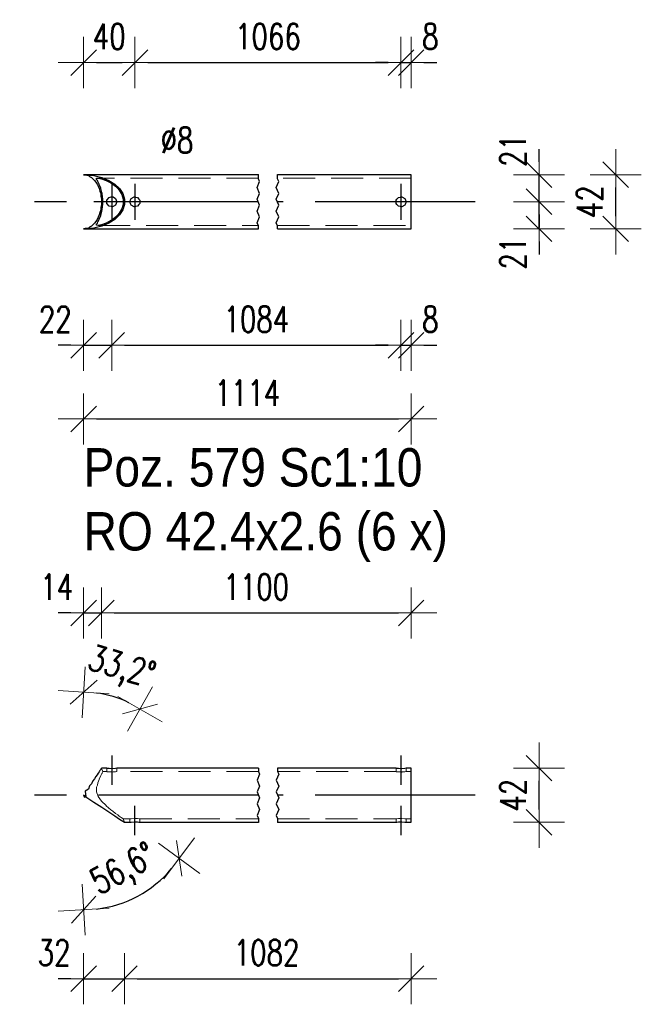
# Model space of a CAD drawing. Header units: millimetres. Extents: x -848 to 5, y 10127 to 10797.
# Tile 20 of 39: x -641 to -592, y 10536 to 10613. Entities that reach past the tile are written whole.
import ezdxf

# ---------------------------------------------------------------- set-up
doc = ezdxf.new("R2010")
doc.units = ezdxf.units.MM
doc.header["$LTSCALE"] = 10
doc.linetypes.add('HIDDEN', pattern=[0.375, 0.25, -0.125])
doc.linetypes.add('MITTE', pattern=[2, 1.25, -0.25, 0.25, -0.25])
doc.layers.get('Defpoints').update_dxf_attribs({"color": 1})
for name, color, linetype, lineweight in [('PS_DIM', 4, 'Continuous', 13), ('PS_Hidden', 2, 'HIDDEN', 9), ('PS_Shape', 161, 'Continuous', 30), ('PS_SOLID', 7, 'Continuous', 30), ('PS_TEXT', 3, 'Continuous', 18)]:
    doc.layers.add(name, color=color, linetype=linetype, lineweight=lineweight)
doc.layers.add('PS_Mid', color=5, linetype='MITTE')
doc.styles.add('gil', font='txt', dxfattribs={"width": 0.9})
doc.styles.add('simplex', font='simplex.shx', dxfattribs={"width": 0.75})
doc.dimstyles.new('1_10_PRZ', dxfattribs={"dimtxt": 2, "dimasz": 1, "dimexe": 2, "dimexo": 5, "dimgap": 1, "dimtad": 1, "dimdec": 0, "dimlfac": 10, "dimtxsty": 'simplex', "dimblk": 'dimznak', "dimcen": 2, "dimse1": 1, "dimse2": 1, "dimclrt": 3, "dimadec": 1, "dimazin": 0, "dimtfac": 1, "dimtdec": 0, "dimtix": 1, "dimtmove": 2, "dimatfit": 3, "dimldrblk": 'dim-grot', "dimfxl": 1, "dimarcsym": 0})
doc.dimstyles.new('1_10_PRZ_DS1-LS10', dxfattribs={"dimtxt": 2, "dimasz": 1, "dimexe": 2, "dimexo": 5, "dimgap": 1, "dimtad": 1, "dimdec": 0, "dimlfac": 10, "dimtxsty": 'simplex', "dimblk": 'dimznak', "dimcen": 2, "dimse1": 1, "dimse2": 1, "dimclrt": 3, "dimadec": 1, "dimazin": 0, "dimtfac": 1, "dimtdec": 0, "dimtix": 1, "dimtmove": 2, "dimatfit": 3, "dimldrblk": 'dim-grot', "dimfxl": 1, "dimarcsym": 0})

# ---------------------------------------------------------------- blocks, each defined once
blk = doc.blocks.new('dimznak')
at = {"color": 0}
for points in [[(0, 2), (0, -2)], [(-2, 0), (2, 0)]]:
    blk.add_lwpolyline(points, dxfattribs=at)
at = {"color": 2}
blk.add_lwpolyline([(1, 1), (-1, -1)], dxfattribs=at)
blk = doc.blocks.new('*D164')
at = {"layer": 'Defpoints', "color": 0, "transparency": 16777216}
for p in [(-633.478, 10598.759), (-635.675, 10596.647), (-633.478, 10587.535)]:
    blk.add_point(p, dxfattribs=at)
at = {"layer": 'PS_DIM', "color": 0, "lineweight": -2, "transparency": 16777216}
for p, q in [((-636.675, 10587.535), (-637.675, 10587.535)), ((-635.675, 10587.535), (-633.478, 10587.535)), ((-632.478, 10587.535), (-631.478, 10587.535))]:
    blk.add_line(p, q, dxfattribs=at)
blk.add_blockref('dimznak', (-635.675, 10587.535), dxfattribs=at)
at = {"layer": 'PS_DIM', "color": 0, "lineweight": -2, "transparency": 16777216, "rotation": 180}
blk.add_blockref('dimznak', (-633.478, 10587.535), dxfattribs=at)
at = {"layer": 'PS_DIM', "color": 3, "transparency": 16777216, "insert": (-637.89, 10589.575), "char_height": 2, "attachment_point": 5, "style": 'simplex'}
blk.add_mtext('22', dxfattribs=at)
blk = doc.blocks.new('dim-grot')
blk.add_hatch(color=256).paths.add_polyline_path([(0, 0), (-2, 0.5), (-2, -0.5)])
blk.add_lwpolyline([(0, 0), (-2, 0.5), (-2, -0.5), (0, 0)])
blk = doc.blocks.new('*D166')
at = {"layer": 'Defpoints', "color": 0, "transparency": 16777216}
for p in [(-610.86, 10598.759), (-610.06, 10596.641), (-610.06, 10587.535)]:
    blk.add_point(p, dxfattribs=at)
at = {"layer": 'PS_DIM', "color": 0, "lineweight": -2, "transparency": 16777216}
for p, q in [((-611.86, 10587.535), (-612.86, 10587.535)), ((-610.86, 10587.535), (-610.06, 10587.535)), ((-609.06, 10587.535), (-608.06, 10587.535))]:
    blk.add_line(p, q, dxfattribs=at)
blk.add_blockref('dimznak', (-610.86, 10587.535), dxfattribs=at)
at = {"layer": 'PS_DIM', "color": 0, "lineweight": -2, "transparency": 16777216, "rotation": 180}
blk.add_blockref('dimznak', (-610.06, 10587.535), dxfattribs=at)
at = {"layer": 'PS_DIM', "color": 3, "transparency": 16777216, "insert": (-608.56, 10589.575), "char_height": 2, "attachment_point": 5, "style": 'simplex'}
blk.add_mtext('8', dxfattribs=at)
blk = doc.blocks.new('*D170')
at = {"layer": 'Defpoints', "color": 0, "transparency": 16777216}
for p in [(-610.06, 10609.643), (-610.06, 10600.876), (-610.86, 10598.759)]:
    blk.add_point(p, dxfattribs=at)
at = {"layer": 'PS_DIM', "color": 0, "lineweight": -2, "transparency": 16777216}
for p, q in [((-611.86, 10609.643), (-612.86, 10609.643)), ((-610.86, 10609.643), (-610.06, 10609.643)), ((-609.06, 10609.643), (-608.06, 10609.643))]:
    blk.add_line(p, q, dxfattribs=at)
blk.add_blockref('dimznak', (-610.86, 10609.643), dxfattribs=at)
at = {"layer": 'PS_DIM', "color": 0, "lineweight": -2, "transparency": 16777216, "rotation": 180}
blk.add_blockref('dimznak', (-610.06, 10609.643), dxfattribs=at)
at = {"layer": 'PS_DIM', "color": 3, "transparency": 16777216, "insert": (-608.56, 10611.683), "char_height": 2, "attachment_point": 5, "style": 'simplex'}
blk.add_mtext('8', dxfattribs=at)
blk = doc.blocks.new('*D171')
at = {"layer": 'Defpoints', "color": 0, "transparency": 16777216}
for p in [(-610.86, 10598.759), (-600.06, 10598.759), (-610.06, 10596.641)]:
    blk.add_point(p, dxfattribs=at)
at = {"layer": 'PS_DIM', "color": 0, "lineweight": -2, "transparency": 16777216}
for p, q in [((-600.06, 10599.759), (-600.06, 10600.759)), ((-600.06, 10596.641), (-600.06, 10598.759)), ((-600.06, 10595.641), (-600.06, 10594.641))]:
    blk.add_line(p, q, dxfattribs=at)
for p, rotation in [((-600.06, 10598.759), 270), ((-600.06, 10596.641), 90)]:
    blk.add_blockref('dimznak', p, dxfattribs=dict(at, rotation=rotation))
at = {"layer": 'PS_DIM', "color": 3, "transparency": 16777216, "insert": (-602.1, 10594.748), "char_height": 2, "attachment_point": 5, "rotation": 90, "style": 'simplex'}
blk.add_mtext('21', dxfattribs=at)
blk = doc.blocks.new('*D172')
at = {"layer": 'Defpoints', "color": 0, "transparency": 16777216}
for p in [(-610.06, 10600.876), (-600.06, 10600.876), (-610.86, 10598.759)]:
    blk.add_point(p, dxfattribs=at)
at = {"layer": 'PS_DIM', "color": 0, "lineweight": -2, "transparency": 16777216}
for p, q in [((-600.06, 10601.876), (-600.06, 10602.876)), ((-600.06, 10598.759), (-600.06, 10600.876)), ((-600.06, 10597.759), (-600.06, 10596.759))]:
    blk.add_line(p, q, dxfattribs=at)
for p, rotation in [((-600.06, 10600.876), 270), ((-600.06, 10598.759), 90)]:
    blk.add_blockref('dimznak', p, dxfattribs=dict(at, rotation=rotation))
at = {"layer": 'PS_DIM', "color": 3, "transparency": 16777216, "insert": (-602.1, 10602.769), "char_height": 2, "attachment_point": 5, "rotation": 90, "style": 'simplex'}
blk.add_mtext('21', dxfattribs=at)
blk = doc.blocks.new('*D504')
at = {"layer": 'Defpoints', "color": 0, "transparency": 16777216}
for p in [(-635.675, 10552.351), (-635.675, 10552.351), (-632.477, 10550.242), (-632.782, 10543.883), (-635.675, 10543.402)]:
    blk.add_point(p, dxfattribs=at)
at = {"layer": 'PS_DIM', "color": 0, "lineweight": -2, "transparency": 16777216}
blk.add_arc((-635.675, 10552.351), 8.949, 276.40576, 320.19353, dxfattribs=at)
for p, rotation in [((-628.204, 10547.424), 53.39641403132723), ((-635.675, 10543.402), 183.2028808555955)]:
    blk.add_blockref('dimznak', p, dxfattribs=dict(at, rotation=rotation))
at = {"layer": 'PS_DIM', "color": 3, "transparency": 16777216, "insert": (-632.471, 10546.4), "char_height": 2, "attachment_point": 5, "rotation": 28.29965, "style": 'simplex'}
blk.add_mtext('56,6°', dxfattribs=at)
blk = doc.blocks.new('*D505')
at = {"layer": 'Defpoints', "color": 0, "transparency": 16777216}
for p in [(-632.642, 10559.815), (-634.289, 10554.471), (-635.675, 10552.351), (-635.675, 10552.351), (-635.675, 10543.402)]:
    blk.add_point(p, dxfattribs=at)
at = {"layer": 'PS_DIM', "color": 0, "lineweight": -2, "transparency": 16777216}
blk.add_arc((-635.675, 10552.351), 8.058, 63.9382, 82.88457, dxfattribs=at)
for p, rotation in [((-635.675, 10560.408), 176.4422857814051), ((-631.266, 10559.095), 330.3804868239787)]:
    blk.add_blockref('dimznak', p, dxfattribs=dict(at, rotation=rotation))
at = {"layer": 'PS_DIM', "color": 3, "transparency": 16777216, "insert": (-632.75, 10562.172), "char_height": 2, "attachment_point": 5, "rotation": 343.41139, "style": 'simplex'}
blk.add_mtext('33,2°', dxfattribs=at)
blk = doc.blocks.new('*D506')
at = {"layer": 'Defpoints', "color": 0, "transparency": 16777216}
for p in [(-635.675, 10552.351), (-632.477, 10550.242), (-632.477, 10538.008)]:
    blk.add_point(p, dxfattribs=at)
at = {"layer": 'PS_DIM', "color": 0, "lineweight": -2, "transparency": 16777216}
for p, q in [((-636.675, 10538.008), (-637.675, 10538.008)), ((-635.675, 10538.008), (-632.477, 10538.008)), ((-631.477, 10538.008), (-630.477, 10538.008))]:
    blk.add_line(p, q, dxfattribs=at)
blk.add_blockref('dimznak', (-635.675, 10538.008), dxfattribs=at)
at = {"layer": 'PS_DIM', "color": 0, "lineweight": -2, "transparency": 16777216, "rotation": 180}
blk.add_blockref('dimznak', (-632.477, 10538.008), dxfattribs=at)
at = {"layer": 'PS_DIM', "color": 3, "transparency": 16777216, "insert": (-637.988, 10540.048), "char_height": 2, "attachment_point": 5, "style": 'simplex'}
blk.add_mtext('32', dxfattribs=at)
blk = doc.blocks.new('*D508')
at = {"layer": 'Defpoints', "color": 0, "transparency": 16777216}
for p in [(-634.289, 10566.606), (-634.289, 10554.471), (-635.675, 10552.351)]:
    blk.add_point(p, dxfattribs=at)
at = {"layer": 'PS_DIM', "color": 0, "lineweight": -2, "transparency": 16777216}
for p, q in [((-636.675, 10566.606), (-637.675, 10566.606)), ((-635.675, 10566.606), (-634.289, 10566.606)), ((-633.289, 10566.606), (-632.289, 10566.606))]:
    blk.add_line(p, q, dxfattribs=at)
blk.add_blockref('dimznak', (-635.675, 10566.606), dxfattribs=at)
at = {"layer": 'PS_DIM', "color": 0, "lineweight": -2, "transparency": 16777216, "rotation": 180}
blk.add_blockref('dimznak', (-634.289, 10566.606), dxfattribs=at)
at = {"layer": 'PS_DIM', "color": 3, "transparency": 16777216, "insert": (-637.783, 10568.646), "char_height": 2, "attachment_point": 5, "style": 'simplex'}
blk.add_mtext('14', dxfattribs=at)
blk = doc.blocks.new('*X679')
at = {"color": 1}
for p, q in [((-622.01, 10600.564), (-622.01, 10600.879)), ((-621.913, 10600.334), (-622.01, 10600.564)), ((-620.51, 10600.564), (-620.51, 10600.879)), ((-620.413, 10600.334), (-620.51, 10600.564)), ((-622.107, 10599.874), (-621.913, 10600.334)), ((-621.913, 10599.415), (-622.107, 10599.874)), ((-620.607, 10599.874), (-620.413, 10600.334)), ((-620.413, 10599.415), (-620.607, 10599.874)), ((-622.107, 10598.955), (-621.913, 10599.415)), ((-621.913, 10598.496), (-622.107, 10598.955)), ((-620.607, 10598.955), (-620.413, 10599.415)), ((-620.413, 10598.496), (-620.607, 10598.955)), ((-622.107, 10598.037), (-621.913, 10598.496)), ((-620.607, 10598.037), (-620.413, 10598.496)), ((-621.913, 10597.577), (-622.107, 10598.037)), ((-622.107, 10597.118), (-621.913, 10597.577)), ((-620.413, 10597.577), (-620.607, 10598.037)), ((-620.607, 10597.118), (-620.413, 10597.577)), ((-622.01, 10596.888), (-622.107, 10597.118)), ((-622.01, 10596.639), (-622.01, 10596.888)), ((-620.51, 10596.888), (-620.607, 10597.118)), ((-620.51, 10596.639), (-620.51, 10596.888))]:
    blk.add_line(p, q, dxfattribs=at)
at = {"layer": 'PS_Hidden', "color": 2, "linetype": 'HIDDEN'}
for p, q in [((-635.675, 10600.87), (-635.513, 10600.876)), ((-622.01, 10600.616), (-634.539, 10600.616)), ((-610.06, 10600.616), (-620.51, 10600.616)), ((-611.236, 10598.622), (-611.236, 10598.895)), ((-635.513, 10596.641), (-635.675, 10596.647)), ((-634.539, 10596.901), (-622.01, 10596.901)), ((-620.51, 10596.901), (-610.06, 10596.901))]:
    blk.add_line(p, q, dxfattribs=at)
at = {"layer": 'PS_Mid', "color": 5, "linetype": 'MITTE'}
for p, q in [((-633.478, 10600.159), (-633.478, 10597.359)), ((-631.66, 10600.159), (-631.66, 10597.359)), ((-610.86, 10600.159), (-610.86, 10597.359)), ((-610.86, 10600.159), (-610.86, 10597.359)), ((-622.01, 10598.759), (-640.675, 10598.759)), ((-632.078, 10598.759), (-634.878, 10598.759)), ((-630.26, 10598.759), (-633.06, 10598.759)), ((-605.06, 10598.759), (-620.51, 10598.759)), ((-609.46, 10598.759), (-612.26, 10598.759)), ((-609.46, 10598.759), (-612.26, 10598.759))]:
    blk.add_line(p, q, dxfattribs=at)
at = {"layer": 'PS_SOLID', "color": 7, "linetype": 'Continuous'}
for p, q in [((-635.629, 10600.876), (-635.675, 10600.87)), ((-635.675, 10600.87), (-635.614, 10600.87)), ((-635.614, 10600.87), (-635.629, 10600.876)), ((-635.513, 10600.876), (-635.629, 10600.876)), ((-635.614, 10600.87), (-635.513, 10600.876)), ((-635.513, 10600.876), (-635.542, 10600.854)), ((-635.542, 10600.854), (-635.306, 10600.811)), ((-622.01, 10600.876), (-635.513, 10600.876)), ((-635.513, 10600.876), (-634.87, 10600.811)), ((-635.306, 10600.811), (-635.224, 10600.747)), ((-635.224, 10600.747), (-635.049, 10600.662)), ((-635.049, 10600.662), (-634.958, 10600.558)), ((-634.958, 10600.558), (-634.812, 10600.435)), ((-634.87, 10600.811), (-634.26, 10600.662)), ((-634.667, 10600.597), (-634.539, 10600.616)), ((-634.659, 10600.503), (-634.667, 10600.597)), ((-634.6, 10600.435), (-634.659, 10600.503)), ((-634.539, 10600.616), (-634.281, 10600.559)), ((-634.281, 10600.559), (-633.92, 10600.435)), ((-634.26, 10600.662), (-633.707, 10600.435)), ((-610.06, 10600.876), (-620.51, 10600.876)), ((-610.06, 10600.811), (-610.06, 10600.876)), ((-610.06, 10600.662), (-610.06, 10600.811)), ((-610.06, 10600.435), (-610.06, 10600.662)), ((-634.812, 10600.435), (-634.729, 10600.295)), ((-634.729, 10600.295), (-634.609, 10600.139)), ((-634.609, 10600.139), (-634.542, 10599.97)), ((-634.573, 10600.337), (-634.6, 10600.435)), ((-634.456, 10600.139), (-634.573, 10600.337)), ((-634.542, 10599.97), (-634.448, 10599.787)), ((-634.45, 10600.107), (-634.456, 10600.139)), ((-634.339, 10599.821), (-634.45, 10600.107)), ((-634.448, 10599.787), (-634.404, 10599.595)), ((-634.321, 10599.787), (-634.339, 10599.821)), ((-634.253, 10599.492), (-634.321, 10599.787)), ((-633.92, 10600.435), (-633.905, 10600.428)), ((-633.905, 10600.428), (-633.54, 10600.229)), ((-633.707, 10600.435), (-633.236, 10600.139)), ((-633.54, 10600.229), (-633.397, 10600.139)), ((-633.397, 10600.139), (-633.192, 10599.97)), ((-633.236, 10600.139), (-632.864, 10599.787)), ((-633.192, 10599.97), (-632.999, 10599.787)), ((-632.999, 10599.787), (-632.903, 10599.661)), ((-632.864, 10599.787), (-632.608, 10599.393)), ((-610.06, 10600.139), (-610.06, 10600.435)), ((-610.06, 10599.787), (-610.06, 10600.139)), ((-610.06, 10599.393), (-610.06, 10599.787)), ((-634.404, 10599.595), (-634.337, 10599.393)), ((-634.337, 10599.393), (-634.318, 10599.185)), ((-634.318, 10599.185), (-634.28, 10598.973)), ((-634.28, 10598.973), (-634.289, 10598.759)), ((-634.221, 10599.393), (-634.253, 10599.492)), ((-634.197, 10599.133), (-634.221, 10599.393)), ((-634.169, 10598.973), (-634.197, 10599.133)), ((-634.178, 10598.759), (-634.169, 10598.973)), ((-633.853, 10598.895), (-633.678, 10599.105)), ((-633.678, 10599.105), (-633.519, 10599.133)), ((-633.519, 10599.133), (-633.408, 10599.152)), ((-633.408, 10599.152), (-633.374, 10599.133)), ((-633.374, 10599.133), (-633.171, 10599.016)), ((-633.171, 10599.016), (-633.078, 10598.759)), ((-632.903, 10599.661), (-632.728, 10599.393)), ((-632.728, 10599.393), (-632.697, 10599.315)), ((-632.697, 10599.315), (-632.59, 10598.973)), ((-632.608, 10599.393), (-632.477, 10598.973)), ((-632.59, 10598.973), (-632.588, 10598.947)), ((-632.588, 10598.947), (-632.588, 10598.57)), ((-632.477, 10598.973), (-632.477, 10598.544)), ((-632.06, 10598.759), (-631.982, 10598.973)), ((-631.982, 10598.973), (-631.967, 10599.016)), ((-631.967, 10599.016), (-631.73, 10599.152)), ((-631.73, 10599.152), (-631.46, 10599.105)), ((-631.46, 10599.105), (-631.35, 10598.973)), ((-631.35, 10598.973), (-631.284, 10598.895)), ((-611.236, 10598.895), (-611.171, 10598.973)), ((-611.171, 10598.973), (-611.06, 10599.105)), ((-611.06, 10599.105), (-610.791, 10599.152)), ((-610.791, 10599.152), (-610.554, 10599.016)), ((-610.554, 10599.016), (-610.538, 10598.973)), ((-610.538, 10598.973), (-610.46, 10598.759)), ((-610.06, 10598.973), (-610.06, 10599.393)), ((-610.06, 10598.57), (-610.06, 10598.973)), ((-634.318, 10598.332), (-634.337, 10598.124)), ((-634.28, 10598.544), (-634.318, 10598.332)), ((-634.289, 10598.759), (-634.28, 10598.544)), ((-634.221, 10598.124), (-634.197, 10598.384)), ((-634.197, 10598.384), (-634.169, 10598.544)), ((-634.169, 10598.544), (-634.178, 10598.759)), ((-633.853, 10598.759), (-633.853, 10598.895)), ((-633.853, 10598.622), (-633.853, 10598.759)), ((-633.678, 10598.412), (-633.853, 10598.622)), ((-633.519, 10598.384), (-633.678, 10598.412)), ((-633.408, 10598.365), (-633.519, 10598.384)), ((-633.374, 10598.384), (-633.408, 10598.365)), ((-633.171, 10598.501), (-633.374, 10598.384)), ((-633.078, 10598.759), (-633.171, 10598.501)), ((-632.697, 10598.202), (-632.728, 10598.124)), ((-632.59, 10598.544), (-632.697, 10598.202)), ((-632.477, 10598.544), (-632.608, 10598.124)), ((-632.588, 10598.57), (-632.59, 10598.544)), ((-631.982, 10598.544), (-632.06, 10598.759)), ((-631.967, 10598.501), (-631.982, 10598.544)), ((-631.73, 10598.365), (-631.967, 10598.501)), ((-631.46, 10598.412), (-631.73, 10598.365)), ((-631.35, 10598.544), (-631.46, 10598.412)), ((-631.284, 10598.622), (-631.35, 10598.544)), ((-631.284, 10598.895), (-631.284, 10598.622)), ((-611.236, 10598.622), (-611.236, 10598.895)), ((-611.171, 10598.544), (-611.236, 10598.622)), ((-611.06, 10598.412), (-611.171, 10598.544)), ((-610.791, 10598.365), (-611.06, 10598.412)), ((-610.554, 10598.501), (-610.791, 10598.365)), ((-610.538, 10598.544), (-610.554, 10598.501)), ((-610.46, 10598.759), (-610.538, 10598.544)), ((-610.06, 10598.544), (-610.06, 10598.57)), ((-610.06, 10598.124), (-610.06, 10598.544)), ((-634.609, 10597.378), (-634.729, 10597.222)), ((-634.542, 10597.547), (-634.609, 10597.378)), ((-634.573, 10597.18), (-634.456, 10597.378)), ((-634.448, 10597.73), (-634.542, 10597.547)), ((-634.456, 10597.378), (-634.45, 10597.41)), ((-634.45, 10597.41), (-634.339, 10597.696)), ((-634.404, 10597.922), (-634.448, 10597.73)), ((-634.337, 10598.124), (-634.404, 10597.922)), ((-634.339, 10597.696), (-634.321, 10597.73)), ((-634.321, 10597.73), (-634.253, 10598.025)), ((-634.253, 10598.025), (-634.221, 10598.124)), ((-633.236, 10597.378), (-633.707, 10597.082)), ((-633.397, 10597.378), (-633.54, 10597.288)), ((-633.192, 10597.547), (-633.397, 10597.378)), ((-632.864, 10597.73), (-633.236, 10597.378)), ((-632.999, 10597.73), (-633.192, 10597.547)), ((-632.903, 10597.856), (-632.999, 10597.73)), ((-632.728, 10598.124), (-632.903, 10597.856)), ((-632.608, 10598.124), (-632.864, 10597.73)), ((-610.06, 10597.73), (-610.06, 10598.124)), ((-610.06, 10597.378), (-610.06, 10597.73)), ((-610.06, 10597.082), (-610.06, 10597.378)), ((-635.614, 10596.647), (-635.675, 10596.647)), ((-635.675, 10596.647), (-635.629, 10596.641)), ((-635.629, 10596.641), (-635.614, 10596.647)), ((-635.629, 10596.641), (-635.513, 10596.641)), ((-635.513, 10596.641), (-635.614, 10596.647)), ((-635.306, 10596.706), (-635.542, 10596.663)), ((-635.542, 10596.663), (-635.513, 10596.641)), ((-634.87, 10596.706), (-635.513, 10596.641)), ((-635.513, 10596.641), (-622.01, 10596.641)), ((-635.224, 10596.77), (-635.306, 10596.706)), ((-635.049, 10596.855), (-635.224, 10596.77)), ((-634.958, 10596.959), (-635.049, 10596.855)), ((-634.812, 10597.082), (-634.958, 10596.959)), ((-634.26, 10596.855), (-634.87, 10596.706)), ((-634.729, 10597.222), (-634.812, 10597.082)), ((-634.667, 10596.92), (-634.659, 10597.014)), ((-634.539, 10596.901), (-634.667, 10596.92)), ((-634.659, 10597.014), (-634.6, 10597.082)), ((-634.6, 10597.082), (-634.573, 10597.18)), ((-634.281, 10596.958), (-634.539, 10596.901)), ((-633.92, 10597.082), (-634.281, 10596.958)), ((-633.707, 10597.082), (-634.26, 10596.855)), ((-633.905, 10597.089), (-633.92, 10597.082)), ((-633.54, 10597.288), (-633.905, 10597.089)), ((-620.51, 10596.641), (-610.06, 10596.641)), ((-610.06, 10596.855), (-610.06, 10597.082)), ((-610.06, 10596.706), (-610.06, 10596.855)), ((-610.06, 10596.641), (-610.06, 10596.706))]:
    blk.add_line(p, q, dxfattribs=at)
blk = doc.blocks.new('*X680')
at = {"color": 3, "style": 'gil', "width": 0.9}
for s, p in [('Poz. 579 Sc1:10', (-635.675, 10576.495)), ('RO 42.4x2.6 (6 x)', (-635.675, 10571.495))]:
    blk.add_text(s, height=3, dxfattribs=at).set_placement(p)
blk = doc.blocks.new('*X681')
at = {"color": 1}
for p, q in [((-622.01, 10554.471), (-622.01, 10554.221)), ((-620.51, 10554.471), (-620.51, 10554.221)), ((-621.913, 10553.992), (-622.107, 10553.532)), ((-622.107, 10553.532), (-621.913, 10553.073)), ((-622.01, 10554.221), (-621.913, 10553.992)), ((-620.413, 10553.992), (-620.607, 10553.532)), ((-620.607, 10553.532), (-620.413, 10553.073)), ((-620.51, 10554.221), (-620.413, 10553.992)), ((-621.913, 10553.073), (-622.107, 10552.613)), ((-620.413, 10553.073), (-620.607, 10552.613)), ((-622.107, 10552.613), (-621.913, 10552.154)), ((-621.913, 10552.154), (-622.107, 10551.694)), ((-620.607, 10552.613), (-620.413, 10552.154)), ((-620.413, 10552.154), (-620.607, 10551.694)), ((-622.107, 10551.694), (-621.913, 10551.235)), ((-621.913, 10551.235), (-622.107, 10550.776)), ((-620.607, 10551.694), (-620.413, 10551.235)), ((-620.413, 10551.235), (-620.607, 10550.776)), ((-622.107, 10550.776), (-622.01, 10550.546)), ((-622.01, 10550.546), (-622.01, 10550.231)), ((-620.607, 10550.776), (-620.51, 10550.546)), ((-620.51, 10550.546), (-620.51, 10550.231))]:
    blk.add_line(p, q, dxfattribs=at)
at = {"layer": 'PS_Hidden', "color": 2, "linetype": 'HIDDEN'}
for p, q in [((-634.178, 10554.211), (-634.28, 10554.449)), ((-633.853, 10554.457), (-633.853, 10554.211)), ((-633.078, 10554.211), (-633.078, 10554.471)), ((-611.236, 10554.457), (-611.236, 10554.211)), ((-610.46, 10554.211), (-610.46, 10554.471)), ((-634.456, 10553.59), (-634.573, 10553.335)), ((-634.45, 10553.632), (-634.456, 10553.59)), ((-634.339, 10553.877), (-634.45, 10553.632)), ((-634.321, 10553.896), (-634.339, 10553.877)), ((-634.253, 10554.06), (-634.321, 10553.896)), ((-634.221, 10554.091), (-634.253, 10554.06)), ((-634.197, 10554.173), (-634.221, 10554.091)), ((-634.169, 10554.189), (-634.197, 10554.173)), ((-633.853, 10554.211), (-634.178, 10554.211)), ((-634.178, 10554.211), (-634.169, 10554.189)), ((-633.853, 10554.197), (-633.853, 10554.211)), ((-633.678, 10554.176), (-633.853, 10554.197)), ((-633.519, 10554.173), (-633.678, 10554.176)), ((-633.408, 10554.167), (-633.519, 10554.173)), ((-633.374, 10554.173), (-633.408, 10554.167)), ((-633.171, 10554.185), (-633.374, 10554.173)), ((-633.078, 10554.211), (-633.171, 10554.185)), ((-622.01, 10554.211), (-633.078, 10554.211)), ((-611.236, 10554.211), (-620.51, 10554.211)), ((-611.236, 10554.197), (-611.236, 10554.211)), ((-611.06, 10554.176), (-611.236, 10554.197)), ((-610.902, 10554.173), (-611.06, 10554.176)), ((-610.791, 10554.167), (-610.902, 10554.173)), ((-610.757, 10554.173), (-610.791, 10554.167)), ((-610.554, 10554.185), (-610.757, 10554.173)), ((-610.46, 10554.211), (-610.554, 10554.185)), ((-610.06, 10554.211), (-610.46, 10554.211)), ((-635.306, 10552.839), (-635.306, 10552.839)), ((-634.659, 10552.997), (-634.667, 10552.632)), ((-634.6, 10553.135), (-634.659, 10552.997)), ((-634.573, 10553.335), (-634.6, 10553.135)), ((-635.513, 10552.243), (-635.675, 10552.351)), ((-635.614, 10552.208), (-635.614, 10552.208)), ((-635.542, 10552.672), (-635.513, 10552.243)), ((-635.513, 10552.243), (-634.87, 10551.819)), ((-635.513, 10552.243), (-635.513, 10552.243)), ((-635.513, 10552.243), (-635.513, 10552.243)), ((-634.667, 10552.632), (-634.539, 10552.257)), ((-634.539, 10552.257), (-634.281, 10551.885)), ((-634.281, 10551.885), (-633.92, 10551.549)), ((-633.92, 10551.549), (-633.905, 10551.532)), ((-633.92, 10551.549), (-633.92, 10551.549)), ((-633.905, 10551.532), (-633.54, 10551.212)), ((-633.54, 10551.212), (-633.397, 10551.118)), ((-633.397, 10551.118), (-633.192, 10550.94)), ((-633.192, 10550.94), (-632.999, 10550.812)), ((-632.999, 10550.812), (-632.903, 10550.725)), ((-632.903, 10550.725), (-632.728, 10550.609)), ((-632.728, 10550.609), (-632.697, 10550.576)), ((-632.697, 10550.576), (-632.59, 10550.506)), ((-632.59, 10550.506), (-632.588, 10550.5)), ((-632.588, 10550.5), (-632.06, 10550.5)), ((-632.477, 10550.242), (-632.588, 10550.5)), ((-632.06, 10550.242), (-632.06, 10550.5)), ((-632.06, 10550.5), (-631.992, 10550.5)), ((-631.992, 10550.5), (-631.967, 10550.515)), ((-631.967, 10550.515), (-631.73, 10550.543)), ((-631.73, 10550.543), (-631.46, 10550.533)), ((-631.46, 10550.533), (-631.328, 10550.5)), ((-631.328, 10550.5), (-631.284, 10550.5)), ((-631.284, 10550.242), (-631.284, 10550.5)), ((-631.284, 10550.5), (-622.01, 10550.5)), ((-620.51, 10550.5), (-611.236, 10550.5)), ((-611.236, 10550.5), (-611.193, 10550.5)), ((-611.236, 10550.5), (-611.236, 10550.242)), ((-611.193, 10550.5), (-611.06, 10550.533)), ((-611.06, 10550.533), (-610.791, 10550.543)), ((-610.791, 10550.543), (-610.554, 10550.515)), ((-610.554, 10550.515), (-610.529, 10550.5)), ((-610.529, 10550.5), (-610.46, 10550.5)), ((-610.46, 10550.5), (-610.46, 10550.242)), ((-610.46, 10550.5), (-610.06, 10550.5))]:
    blk.add_line(p, q, dxfattribs=at)
at = {"layer": 'PS_Mid', "color": 5, "linetype": 'MITTE'}
for p, q in [((-633.478, 10555.471), (-633.478, 10553.164)), ((-610.86, 10555.471), (-610.86, 10553.164)), ((-622.01, 10552.351), (-640.675, 10552.351)), ((-605.06, 10552.351), (-620.51, 10552.351)), ((-631.66, 10549.231), (-631.66, 10551.538)), ((-610.86, 10551.538), (-610.86, 10549.231))]:
    blk.add_line(p, q, dxfattribs=at)
at = {"layer": 'PS_SOLID', "color": 7, "linetype": 'Continuous'}
for p, q in [((-634.404, 10554.299), (-634.448, 10554.192)), ((-634.337, 10554.362), (-634.404, 10554.299)), ((-634.318, 10554.427), (-634.337, 10554.362)), ((-634.28, 10554.449), (-634.318, 10554.427)), ((-633.853, 10554.471), (-634.289, 10554.471)), ((-634.289, 10554.471), (-634.28, 10554.449)), ((-633.853, 10554.457), (-633.853, 10554.471)), ((-633.678, 10554.436), (-633.853, 10554.457)), ((-633.408, 10554.431), (-633.678, 10554.436)), ((-633.171, 10554.445), (-633.408, 10554.431)), ((-633.078, 10554.471), (-633.171, 10554.445)), ((-622.01, 10554.471), (-633.078, 10554.471)), ((-611.236, 10554.471), (-620.51, 10554.471)), ((-611.236, 10554.457), (-611.236, 10554.471)), ((-611.06, 10554.436), (-611.236, 10554.457)), ((-610.791, 10554.431), (-611.06, 10554.436)), ((-610.554, 10554.445), (-610.791, 10554.431)), ((-610.46, 10554.471), (-610.554, 10554.445)), ((-610.06, 10554.471), (-610.46, 10554.471)), ((-610.06, 10554.427), (-610.06, 10554.471)), ((-610.06, 10554.299), (-610.06, 10554.427)), ((-610.06, 10554.091), (-610.06, 10554.299)), ((-634.812, 10553.631), (-634.958, 10553.472)), ((-634.729, 10553.811), (-634.812, 10553.631)), ((-634.609, 10553.945), (-634.729, 10553.811)), ((-634.542, 10554.091), (-634.609, 10553.945)), ((-634.448, 10554.192), (-634.542, 10554.091)), ((-610.06, 10553.811), (-610.06, 10554.091)), ((-610.06, 10553.472), (-610.06, 10553.811)), ((-635.306, 10552.839), (-635.542, 10552.672)), ((-635.224, 10553.087), (-635.306, 10552.839)), ((-635.049, 10553.26), (-635.224, 10553.087)), ((-634.958, 10553.472), (-635.049, 10553.26)), ((-610.06, 10553.087), (-610.06, 10553.472)), ((-610.06, 10552.672), (-610.06, 10553.087)), ((-635.513, 10552.243), (-635.675, 10552.351)), ((-635.675, 10552.351), (-635.629, 10552.243)), ((-635.629, 10552.243), (-635.614, 10552.208)), ((-635.614, 10552.208), (-635.513, 10552.243)), ((-635.614, 10552.208), (-635.513, 10552.243)), ((-635.542, 10552.672), (-635.513, 10552.243)), ((-635.513, 10552.243), (-634.87, 10551.819)), ((-610.06, 10552.243), (-610.06, 10552.672)), ((-610.06, 10551.819), (-610.06, 10552.243)), ((-634.87, 10551.819), (-634.26, 10551.417)), ((-634.26, 10551.417), (-633.707, 10551.053)), ((-610.06, 10551.417), (-610.06, 10551.819)), ((-610.06, 10551.053), (-610.06, 10551.417)), ((-633.707, 10551.053), (-633.236, 10550.742)), ((-633.236, 10550.742), (-632.864, 10550.497)), ((-632.864, 10550.497), (-632.608, 10550.328)), ((-610.06, 10550.742), (-610.06, 10551.053)), ((-610.06, 10550.497), (-610.06, 10550.742)), ((-610.06, 10550.328), (-610.06, 10550.497)), ((-632.608, 10550.328), (-632.477, 10550.242)), ((-632.477, 10550.242), (-631.982, 10550.242)), ((-631.982, 10550.242), (-631.967, 10550.25)), ((-631.967, 10550.25), (-631.73, 10550.279)), ((-631.73, 10550.279), (-631.46, 10550.269)), ((-631.46, 10550.269), (-631.35, 10550.242)), ((-631.35, 10550.242), (-622.01, 10550.242)), ((-620.51, 10550.242), (-611.171, 10550.242)), ((-611.171, 10550.242), (-611.06, 10550.269)), ((-611.06, 10550.269), (-610.791, 10550.279)), ((-610.791, 10550.279), (-610.554, 10550.25)), ((-610.554, 10550.25), (-610.538, 10550.242)), ((-610.538, 10550.242), (-610.06, 10550.242)), ((-610.06, 10550.242), (-610.06, 10550.328))]:
    blk.add_line(p, q, dxfattribs=at)

msp = doc.modelspace()

# ---------------------------------------------------------------- block references
at = {"layer": 'PS_Shape', "color": 31}
for name in ['*X679', '*X681']:
    msp.add_blockref(name, (0, 0), dxfattribs=at)
at = {"layer": 'PS_TEXT'}
msp.add_blockref('*X680', (0, 0), dxfattribs=at)

# ---------------------------------------------------------------- texts
at = {"layer": 'PS_DIM', "insert": (-629.659, 10602.577), "char_height": 2, "attachment_point": 7, "style": 'simplex'}
msp.add_mtext('\\A1;%%c8', dxfattribs=at)

# ---------------------------------------------------------------- dimensions: what is measured, and where the dimension line sits
at = {"layer": 'PS_DIM'}
for base, p1, p2, location, text in [((-631.66, 10609.643), (-635.675, 10600.87), (-631.66, 10598.759), (-633.668, 10611.683), '40'), ((-610.86, 10609.643), (-631.66, 10598.759), (-610.86, 10598.759), (-621.26, 10611.683), '1066'), ((-610.86, 10587.535), (-633.478, 10598.759), (-610.86, 10598.759), (-622.169, 10589.575), '1084'), ((-610.06, 10581.775), (-635.675, 10596.641), (-610.06, 10596.641), (-622.868, 10583.815), '1114'), ((-610.06, 10566.606), (-634.289, 10554.471), (-610.06, 10554.471), (-622.175, 10568.646), '1100'), ((-610.06, 10538.008), (-632.477, 10550.242), (-610.06, 10550.242), (-621.367, 10540.048), '1082')]:
    msp.add_linear_dim(base=base, p1=p1, p2=p2, location=location, text=text, dimstyle='1_10_PRZ_DS1-LS10', dxfattribs=at).render()
for base, p1, p2, text, picture, middle in [((-610.06, 10609.643), (-610.86, 10598.759), (-610.06, 10600.876), '8', '*D170', (-608.56, 10611.683)), ((-633.478, 10587.535), (-635.675, 10596.647), (-633.478, 10598.759), '22', '*D164', (-637.89, 10589.575)), ((-610.06, 10587.535), (-610.86, 10598.759), (-610.06, 10596.641), '8', '*D166', (-608.56, 10589.575))]:
    dim = msp.add_linear_dim(base=base, p1=p1, p2=p2, text=text, dimstyle='1_10_PRZ_DS1-LS10', dxfattribs=at)
    dim.commit()
    dim.dimension.update_dxf_attribs({"geometry": picture, "text_midpoint": middle, "dimtype": 128})
for base, p1, p2, picture, middle in [((-600.06, 10600.876), (-610.86, 10598.759), (-610.06, 10600.876), '*D172', (-602.1, 10602.769)), ((-600.06, 10598.759), (-610.06, 10596.641), (-610.86, 10598.759), '*D171', (-602.1, 10594.748))]:
    dim = msp.add_linear_dim(base=base, p1=p1, p2=p2, angle=90, text='21', dimstyle='1_10_PRZ_DS1-LS10', dxfattribs=at)
    dim.commit()
    dim.dimension.update_dxf_attribs({"geometry": picture, "text_midpoint": middle, "dimtype": 128})
for base, p1, p2, location in [((-594.06, 10600.876), (-610.06, 10596.641), (-610.06, 10600.876), (-596.1, 10598.759)), ((-600.06, 10554.471), (-610.06, 10550.242), (-610.06, 10554.471), (-602.1, 10552.356))]:
    msp.add_linear_dim(base=base, p1=p1, p2=p2, angle=90, location=location, text='42', dimstyle='1_10_PRZ_DS1-LS10', dxfattribs=at).render()
for base, p2, picture, middle in [((-634.289, 10566.606), (-634.289, 10554.471), '*D508', (-637.783, 10568.646)), ((-632.477, 10538.008), (-632.477, 10550.242), '*D506', (-637.988, 10540.048))]:
    dim = msp.add_linear_dim(base=base, p1=(-635.675, 10552.351), p2=p2, dimstyle='1_10_PRZ_DS1-LS10', dxfattribs=at)
    dim.commit()
    dim.dimension.update_dxf_attribs({"geometry": picture, "text_midpoint": middle, "dimtype": 128})
for base, line1, picture, middle in [((-632.642, 10559.815), ((-635.675, 10552.351), (-634.289, 10554.471)), '*D505', (-632.75, 10562.172)), ((-632.782, 10543.883), ((-635.675, 10552.351), (-632.477, 10550.242)), '*D504', (-632.471, 10546.4))]:
    dim = msp.add_angular_dim_2l(base=base, line1=line1, line2=((-635.675, 10543.402), (-635.675, 10552.351)), dimstyle='1_10_PRZ', dxfattribs=at)
    dim.commit()
    dim.dimension.update_dxf_attribs({"geometry": picture, "text_midpoint": middle})

doc.saveas('drawing.dxf')
